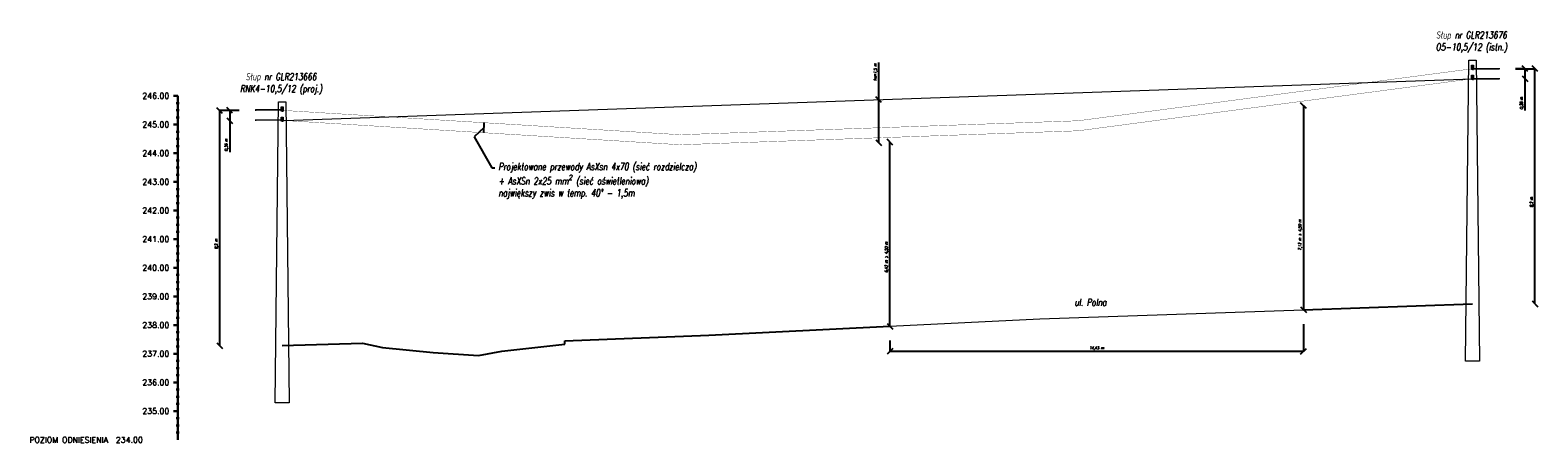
# Model space of a CAD drawing. Header units: metres. Extents: x 6535164 to 6537212, y 5563307 to 5565590.
# Tile 21 of 24: x 6537109 to 6537161, y 5563832 to 5563846. Entities that reach past the tile are written whole.
import ezdxf
from ezdxf import colors
from ezdxf.entities.mleader import LeaderData, LeaderLine
from ezdxf.lldxf.tags import DXFTag
from ezdxf.math import Vec2, Vec3

# ---------------------------------------------------------------- set-up
doc = ezdxf.new("R2010")
doc.units = ezdxf.units.M
doc.linetypes.add('CIĄGłA', pattern=[0])
for name, color, linetype in [('C-DROGI-PROFILE', 7, 'Continuous'), ('C-DROGI-PROFILE-WIDOKI', 7, 'Continuous'), ('ELE TD', 7, 'Continuous'), ('SCHEMATY_ELE', 7, 'Continuous')]:
    doc.layers.add(name, color=color, linetype=linetype)
doc.layers.add('ELE', color=7, linetype='Continuous', lineweight=35)
doc.styles.add('Romans_0.9', font='romans.shx', dxfattribs={"width": 0.75, "oblique": 9, "height": 0.1})
doc.styles.get("Standard").update_dxf_attribs({"font": 'simplex.shx'})
tags = doc.linetypes.add('AsXSn 4x25', pattern='A,10,-1.5,["4x25",Standard,S=0.75,R=0,X=-1.15,Y=-0.375],-1.5', length=13).pattern_tags.tags
tags[6] = DXFTag(74, 10)
doc.dimstyles.new('ISO-25', dxfattribs={"dimtxt": 2.5, "dimasz": 2.5, "dimexe": 1.25, "dimexo": 0.625, "dimtad": 1, "dimtxsty": 'Standard', "dimcen": 2.5, "dimadec": 0, "dimazin": 0, "dimtfac": 1, "dimtmove": 0, "dimatfit": 3, "dimfxl": 1, "dimarcsym": 0})

# ---------------------------------------------------------------- blocks, each defined once
blk = doc.blocks.new('_OBLIQUE')
at = {"color": 0, "linetype": 'ByBlock', "lineweight": -2}
for p, q in [((-0.5, -0.5), (0.5, 0.5)), ((0, 0), (0, 0))]:
    blk.add_line(p, q, dxfattribs=at)
blk = doc.blocks.new('*D74')
at = {"layer": 'Defpoints', "color": 0, "linetype": 'Continuous', "lineweight": 50, "transparency": 16777216}
for p in [(6537138.257, 5563844.047), (6537138.268, 5563844.047), (6537138.257, 5563842.547)]:
    blk.add_point(p, dxfattribs=at)
at = {"layer": 'ELE TD', "color": 0, "linetype": 'Continuous', "lineweight": -2, "transparency": 16777216}
for p, q in [((6537138.268, 5563844.047), (6537138.268, 5563845.343)), ((6537138.257, 5563844.047), (6537138.268, 5563844.047)), ((6537138.268, 5563842.547), (6537138.268, 5563844.047))]:
    blk.add_line(p, q, dxfattribs=at)
at = {"layer": 'ELE TD', "color": 0, "linetype": 'Continuous', "lineweight": -2, "transparency": 16777216, "xscale": 0.2, "yscale": 0.2, "zscale": 0.2}
for p, rotation in [((6537138.268, 5563844.047), 90), ((6537138.268, 5563842.547), 270)]:
    blk.add_blockref('_OBLIQUE', p, dxfattribs=dict(at, rotation=rotation))
at = {"layer": 'ELE TD', "color": 0, "linetype": 'Continuous', "lineweight": 18, "transparency": 16777216, "insert": (6537138.159, 5563845.009), "char_height": 0.1, "attachment_point": 5, "rotation": 90, "style": 'Romans_0.9'}
blk.add_mtext('f{\\H0.7x;\\S^ 40;}=1,5 m', dxfattribs=at)
blk = doc.blocks.new('*D75')
at = {"layer": 'Defpoints', "color": 0, "linetype": 'Continuous', "lineweight": 50, "transparency": 16777216}
for p in [(6537153.093, 5563843.831), (6537153.092, 5563836.713), (6537153.093, 5563836.713)]:
    blk.add_point(p, dxfattribs=at)
at = {"layer": 'ELE TD', "color": 0, "linetype": 'Continuous', "lineweight": -2, "transparency": 16777216}
for p, q in [((6537153.093, 5563843.831), (6537153.093, 5563843.831)), ((6537153.093, 5563843.831), (6537153.093, 5563836.713)), ((6537153.092, 5563836.713), (6537153.093, 5563836.713))]:
    blk.add_line(p, q, dxfattribs=at)
at = {"layer": 'ELE TD', "color": 0, "linetype": 'Continuous', "lineweight": -2, "transparency": 16777216, "xscale": 0.2, "yscale": 0.2, "zscale": 0.2}
for p, rotation in [((6537153.093, 5563843.831), 89.99555840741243), ((6537153.093, 5563836.713), 269.9955584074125)]:
    blk.add_blockref('_OBLIQUE', p, dxfattribs=dict(at, rotation=rotation))
at = {"layer": 'ELE TD', "color": 0, "linetype": 'Continuous', "lineweight": 18, "transparency": 16777216, "insert": (6537152.983, 5563839.331), "char_height": 0.1, "attachment_point": 5, "rotation": 89.9956, "style": 'Romans_0.9'}
blk.add_mtext('7,12 m > 4,50 m', dxfattribs=at)
blk = doc.blocks.new('*D76')
at = {"layer": 'Defpoints', "color": 0, "linetype": 'Continuous', "lineweight": 50, "transparency": 16777216}
for p in [(6537138.658, 5563842.562), (6537138.658, 5563842.562), (6537138.658, 5563836.138)]:
    blk.add_point(p, dxfattribs=at)
at = {"layer": 'ELE TD', "color": 0, "linetype": 'Continuous', "lineweight": -2, "transparency": 16777216}
blk.add_line((6537138.658, 5563836.138), (6537138.658, 5563842.562), dxfattribs=at)
at = {"layer": 'ELE TD', "color": 0, "linetype": 'Continuous', "lineweight": -2, "transparency": 16777216, "xscale": 0.2, "yscale": 0.2, "zscale": 0.2}
for p, rotation in [((6537138.658, 5563842.562), 90), ((6537138.658, 5563836.138), 270)]:
    blk.add_blockref('_OBLIQUE', p, dxfattribs=dict(at, rotation=rotation))
at = {"layer": 'ELE TD', "color": 0, "linetype": 'Continuous', "lineweight": 18, "transparency": 16777216, "insert": (6537138.548, 5563838.552), "char_height": 0.1, "attachment_point": 5, "rotation": 90, "style": 'Romans_0.9'}
blk.add_mtext('6,42 m > 4,50 m', dxfattribs=at)
blk = doc.blocks.new('*D77')
at = {"layer": 'Defpoints', "color": 0, "linetype": 'Continuous', "lineweight": 50, "transparency": 16777216}
for p in [(6537153.093, 5563836.713), (6537138.658, 5563836.138), (6537138.658, 5563835.259)]:
    blk.add_point(p, dxfattribs=at)
at = {"layer": 'ELE TD', "color": 0, "linetype": 'Continuous', "lineweight": -2, "transparency": 16777216}
for p, q in [((6537153.093, 5563836.213), (6537153.093, 5563835.259)), ((6537138.658, 5563835.638), (6537138.658, 5563835.259)), ((6537153.093, 5563835.259), (6537138.658, 5563835.259))]:
    blk.add_line(p, q, dxfattribs=at)
at = {"layer": 'ELE TD', "color": 0, "linetype": 'Continuous', "lineweight": -2, "transparency": 16777216, "xscale": 0.2, "yscale": 0.2, "zscale": 0.2, "rotation": 180}
blk.add_blockref('_OBLIQUE', (6537138.658, 5563835.259), dxfattribs=at)
at = {"layer": 'ELE TD', "color": 0, "linetype": 'Continuous', "lineweight": -2, "transparency": 16777216, "xscale": 0.2, "yscale": 0.2, "zscale": 0.2}
blk.add_blockref('_OBLIQUE', (6537153.093, 5563835.259), dxfattribs=at)
at = {"layer": 'ELE TD', "color": 0, "linetype": 'Continuous', "lineweight": 18, "transparency": 16777216, "insert": (6537145.875, 5563835.368), "char_height": 0.1, "attachment_point": 5, "style": 'Romans_0.9'}
blk.add_mtext('14,43 m', dxfattribs=at)
blk = doc.blocks.new('*D78')
at = {"layer": 'Defpoints', "color": 0, "linetype": 'Continuous', "lineweight": 50, "transparency": 16777216}
for p in [(6537158.994, 5563845.124), (6537161.173, 5563845.124), (6537158.994, 5563836.919)]:
    blk.add_point(p, dxfattribs=at)
at = {"layer": 'ELE TD', "color": 0, "linetype": 'Continuous', "lineweight": -2, "transparency": 16777216}
for p in [(6537160.494, 5563845.124), (6537161.173, 5563836.919)]:
    blk.add_line(p, (6537161.173, 5563845.124), dxfattribs=at)
at = {"layer": 'ELE TD', "color": 0, "linetype": 'Continuous', "lineweight": -2, "transparency": 16777216, "xscale": 0.2, "yscale": 0.2, "zscale": 0.2}
for p, rotation in [((6537161.173, 5563845.124), 90), ((6537161.173, 5563836.919), 270)]:
    blk.add_blockref('_OBLIQUE', p, dxfattribs=dict(at, rotation=rotation))
at = {"layer": 'ELE TD', "color": 0, "linetype": 'Continuous', "lineweight": 18, "transparency": 16777216, "insert": (6537161.064, 5563840.473), "char_height": 0.1, "attachment_point": 5, "rotation": 90, "style": 'Romans_0.9'}
blk.add_mtext('8,2 m', dxfattribs=at)
blk = doc.blocks.new('*D79')
at = {"layer": 'Defpoints', "color": 0, "linetype": 'Continuous', "lineweight": 50, "transparency": 16777216}
for p in [(6537158.994, 5563845.129), (6537160.824, 5563845.129), (6537158.994, 5563844.774)]:
    blk.add_point(p, dxfattribs=at)
at = {"layer": 'ELE TD', "color": 0, "linetype": 'Continuous', "lineweight": -2, "transparency": 16777216}
for p, q in [((6537160.494, 5563845.129), (6537160.824, 5563845.129)), ((6537160.824, 5563845.129), (6537160.824, 5563844.774)), ((6537160.824, 5563844.774), (6537160.824, 5563843.671))]:
    blk.add_line(p, q, dxfattribs=at)
at = {"layer": 'ELE TD', "color": 0, "linetype": 'Continuous', "lineweight": -2, "transparency": 16777216, "xscale": 0.2, "yscale": 0.2, "zscale": 0.2}
for p, rotation in [((6537160.824, 5563845.129), 90), ((6537160.824, 5563844.774), 270)]:
    blk.add_blockref('_OBLIQUE', p, dxfattribs=dict(at, rotation=rotation))
at = {"layer": 'ELE TD', "color": 0, "linetype": 'Continuous', "lineweight": 18, "transparency": 16777216, "insert": (6537160.715, 5563843.925), "char_height": 0.1, "attachment_point": 5, "rotation": 90, "style": 'Romans_0.9'}
blk.add_mtext('0,36 m', dxfattribs=at)
blk = doc.blocks.new('*D97')
at = {"layer": 'Defpoints', "color": 0, "linetype": 'Continuous', "lineweight": 50, "transparency": 16777216}
for p in [(6537115.266, 5563843.664), (6537117.445, 5563843.664), (6537117.445, 5563835.459)]:
    blk.add_point(p, dxfattribs=at)
at = {"layer": 'ELE TD', "color": 0, "linetype": 'Continuous', "lineweight": -2, "transparency": 16777216}
for p in [(6537115.945, 5563843.664), (6537115.266, 5563835.459)]:
    blk.add_line(p, (6537115.266, 5563843.664), dxfattribs=at)
at = {"layer": 'ELE TD', "color": 0, "linetype": 'Continuous', "lineweight": -2, "transparency": 16777216, "xscale": 0.2, "yscale": 0.2, "zscale": 0.2}
for p, rotation in [((6537115.266, 5563843.664), 90), ((6537115.266, 5563835.459), 270)]:
    blk.add_blockref('_OBLIQUE', p, dxfattribs=dict(at, rotation=rotation))
at = {"layer": 'ELE TD', "color": 0, "linetype": 'Continuous', "lineweight": 18, "transparency": 16777216, "insert": (6537115.157, 5563839.012), "char_height": 0.1, "attachment_point": 5, "rotation": 90, "style": 'Romans_0.9'}
blk.add_mtext('8,2 m', dxfattribs=at)
blk = doc.blocks.new('*D98')
at = {"layer": 'Defpoints', "color": 0, "linetype": 'Continuous', "lineweight": 50, "transparency": 16777216}
for p in [(6537115.615, 5563843.669), (6537117.445, 5563843.669), (6537117.445, 5563843.314)]:
    blk.add_point(p, dxfattribs=at)
at = {"layer": 'ELE TD', "color": 0, "linetype": 'Continuous', "lineweight": -2, "transparency": 16777216}
for p, q in [((6537115.945, 5563843.669), (6537115.615, 5563843.669)), ((6537115.615, 5563843.669), (6537115.615, 5563843.314)), ((6537115.615, 5563843.314), (6537115.615, 5563842.211))]:
    blk.add_line(p, q, dxfattribs=at)
at = {"layer": 'ELE TD', "color": 0, "linetype": 'Continuous', "lineweight": -2, "transparency": 16777216, "xscale": 0.2, "yscale": 0.2, "zscale": 0.2}
for p, rotation in [((6537115.615, 5563843.669), 90), ((6537115.615, 5563843.314), 270)]:
    blk.add_blockref('_OBLIQUE', p, dxfattribs=dict(at, rotation=rotation))
at = {"layer": 'ELE TD', "color": 0, "linetype": 'Continuous', "lineweight": 18, "transparency": 16777216, "insert": (6537115.506, 5563842.465), "char_height": 0.1, "attachment_point": 5, "rotation": 90, "style": 'Romans_0.9'}
blk.add_mtext('0,36 m', dxfattribs=at)

msp = doc.modelspace()

# ---------------------------------------------------------------- hatches: boundary and pattern name
at = {"layer": 'ELE', "lineweight": 18}
h = msp.add_hatch(color=7, dxfattribs=at)
h.dxf.hatch_style = 1
h.paths.add_polyline_path([(6537158.994, 5563845.224), (6537158.994, 5563845.214, 0.414214), (6537158.999, 5563845.219, 0.414214)])
h.paths.add_polyline_path([(6537158.994, 5563845.224, 0.414214), (6537158.989, 5563845.219, 0.414214), (6537158.994, 5563845.214)])
at = {"layer": 'ELE', "linetype": 'CIĄGłA', "lineweight": 18}
h = msp.add_hatch(color=252, dxfattribs=at)
h.dxf.hatch_style = 1
h.paths.add_polyline_path([(6537159.031, 5563845.119), (6537159.031, 5563845.129), (6537159.924, 5563845.129), (6537159.924, 5563845.119)])
at = {"layer": 'ELE', "lineweight": 18}
h = msp.add_hatch(color=7, dxfattribs=at)
h.dxf.hatch_style = 1
h.paths.add_polyline_path([(6537158.994, 5563844.874), (6537158.994, 5563844.864, 0.414214), (6537158.999, 5563844.869, 0.414214)])
h.paths.add_polyline_path([(6537158.994, 5563844.874, 0.414214), (6537158.989, 5563844.869, 0.414214), (6537158.994, 5563844.864)])
at = {"layer": 'ELE', "linetype": 'CIĄGłA', "lineweight": 18}
h = msp.add_hatch(color=252, dxfattribs=at)
h.dxf.hatch_style = 1
h.paths.add_polyline_path([(6537159.031, 5563844.769), (6537159.031, 5563844.779), (6537159.924, 5563844.779), (6537159.924, 5563844.769)])
h = msp.add_hatch(color=7, dxfattribs=at)
h.dxf.hatch_style = 1
h.paths.add_polyline_path([(6537117.408, 5563843.674), (6537117.408, 5563843.684), (6537116.516, 5563843.684), (6537116.516, 5563843.674)])
at = {"layer": 'ELE', "lineweight": 18}
h = msp.add_hatch(color=7, dxfattribs=at)
h.dxf.hatch_style = 1
h.paths.add_polyline_path([(6537117.445, 5563843.769), (6537117.445, 5563843.759, 0.414214), (6537117.45, 5563843.764, 0.414214)])
h.paths.add_polyline_path([(6537117.445, 5563843.769, 0.414214), (6537117.44, 5563843.764, 0.414214), (6537117.445, 5563843.759)])
h = msp.add_hatch(color=7, dxfattribs=at)
h.dxf.hatch_style = 1
h.paths.add_polyline_path([(6537117.445, 5563843.419), (6537117.445, 5563843.409, 0.414214), (6537117.45, 5563843.414, 0.414214)])
h.paths.add_polyline_path([(6537117.445, 5563843.419, 0.414214), (6537117.44, 5563843.414, 0.414214), (6537117.445, 5563843.409)])
at = {"layer": 'ELE', "linetype": 'CIĄGłA', "lineweight": 18}
h = msp.add_hatch(color=7, dxfattribs=at)
h.dxf.hatch_style = 1
h.paths.add_polyline_path([(6537117.408, 5563843.324), (6537117.408, 5563843.334), (6537116.516, 5563843.334), (6537116.516, 5563843.324)])

# ---------------------------------------------------------------- linework, layer by layer
at = {"layer": 'C-DROGI-PROFILE', "color": 94, "linetype": 'Continuous', "lineweight": -3}
for p, q in [((6537153.092, 5563836.713), (6537158.994, 5563836.919)), ((6537132.335, 5563835.831), (6537138.658, 5563836.138)), ((6537117.445, 5563835.464), (6537120.255, 5563835.545)), ((6537120.255, 5563835.545), (6537120.945, 5563835.398)), ((6537125.115, 5563835.27), (6537127.309, 5563835.516)), ((6537127.309, 5563835.516), (6537127.316, 5563835.634)), ((6537127.316, 5563835.634), (6537132.335, 5563835.831)), ((6537120.945, 5563835.398), (6537122.715, 5563835.222)), ((6537122.715, 5563835.222), (6537124.295, 5563835.115)), ((6537124.295, 5563835.115), (6537125.115, 5563835.27))]:
    msp.add_line(p, q, dxfattribs=at)
at = {"layer": 'C-DROGI-PROFILE-WIDOKI', "color": 7, "linetype": 'Continuous', "lineweight": 30}
for p, q in [((6537113.651, 5563844.177), (6537113.801, 5563844.177)), ((6537113.751, 5563843.927), (6537113.851, 5563843.927)), ((6537113.801, 5563832.177), (6537113.801, 5563844.177)), ((6537113.751, 5563843.677), (6537113.851, 5563843.677)), ((6537113.751, 5563843.427), (6537113.851, 5563843.427)), ((6537113.651, 5563843.177), (6537113.801, 5563843.177)), ((6537113.751, 5563842.927), (6537113.851, 5563842.927)), ((6537113.751, 5563842.677), (6537113.851, 5563842.677)), ((6537113.751, 5563842.427), (6537113.851, 5563842.427)), ((6537113.651, 5563842.177), (6537113.801, 5563842.177)), ((6537113.751, 5563841.927), (6537113.851, 5563841.927)), ((6537113.751, 5563841.677), (6537113.851, 5563841.677)), ((6537113.751, 5563841.427), (6537113.851, 5563841.427)), ((6537113.651, 5563841.177), (6537113.801, 5563841.177)), ((6537113.751, 5563840.927), (6537113.851, 5563840.927)), ((6537113.751, 5563840.677), (6537113.851, 5563840.677)), ((6537113.751, 5563840.427), (6537113.851, 5563840.427)), ((6537113.651, 5563840.177), (6537113.801, 5563840.177)), ((6537113.751, 5563839.927), (6537113.851, 5563839.927)), ((6537113.651, 5563839.177), (6537113.801, 5563839.177)), ((6537113.751, 5563839.677), (6537113.851, 5563839.677)), ((6537113.751, 5563839.427), (6537113.851, 5563839.427)), ((6537113.751, 5563838.927), (6537113.851, 5563838.927)), ((6537113.751, 5563838.677), (6537113.851, 5563838.677)), ((6537113.651, 5563838.177), (6537113.801, 5563838.177)), ((6537113.751, 5563838.427), (6537113.851, 5563838.427)), ((6537113.751, 5563837.927), (6537113.851, 5563837.927)), ((6537113.751, 5563837.677), (6537113.851, 5563837.677)), ((6537113.651, 5563837.177), (6537113.801, 5563837.177)), ((6537113.751, 5563837.427), (6537113.851, 5563837.427)), ((6537113.751, 5563836.927), (6537113.851, 5563836.927)), ((6537113.751, 5563836.677), (6537113.851, 5563836.677)), ((6537113.651, 5563836.177), (6537113.801, 5563836.177)), ((6537113.751, 5563836.427), (6537113.851, 5563836.427)), ((6537113.751, 5563835.927), (6537113.851, 5563835.927)), ((6537113.751, 5563835.677), (6537113.851, 5563835.677)), ((6537113.651, 5563835.177), (6537113.801, 5563835.177)), ((6537113.751, 5563835.427), (6537113.851, 5563835.427)), ((6537113.751, 5563834.927), (6537113.851, 5563834.927)), ((6537113.751, 5563834.677), (6537113.851, 5563834.677)), ((6537113.751, 5563834.427), (6537113.851, 5563834.427)), ((6537113.651, 5563834.177), (6537113.801, 5563834.177)), ((6537113.751, 5563833.927), (6537113.851, 5563833.927)), ((6537113.751, 5563833.677), (6537113.851, 5563833.677)), ((6537113.751, 5563833.427), (6537113.851, 5563833.427)), ((6537113.651, 5563833.177), (6537113.801, 5563833.177)), ((6537113.751, 5563832.927), (6537113.851, 5563832.927)), ((6537113.751, 5563832.677), (6537113.851, 5563832.677)), ((6537113.751, 5563832.427), (6537113.851, 5563832.427))]:
    msp.add_line(p, q, dxfattribs=at)
at = {"layer": 'ELE', "color": 7, "linetype": 'CIĄGłA', "lineweight": 18}
for points in [[(6537158.868, 5563845.419), (6537159.12, 5563845.419), (6537159.238, 5563834.919), (6537158.75, 5563834.919)], [(6537159.031, 5563845.244), (6537159.031, 5563845.094), (6537158.956, 5563845.094), (6537158.956, 5563845.244)], [(6537159.031, 5563844.894), (6537159.031, 5563844.744), (6537158.956, 5563844.744), (6537158.956, 5563844.894)], [(6537117.319, 5563843.964), (6537117.571, 5563843.964), (6537117.689, 5563833.464), (6537117.201, 5563833.464)], [(6537117.483, 5563843.789), (6537117.483, 5563843.639), (6537117.408, 5563843.639), (6537117.408, 5563843.789)], [(6537117.483, 5563843.439), (6537117.483, 5563843.289), (6537117.408, 5563843.289), (6537117.408, 5563843.439)]]:
    msp.add_lwpolyline(points, close=True, dxfattribs=at)
at = {"layer": 'ELE', "color": 252, "linetype": 'CIĄGłA', "lineweight": 18}
for points in [[(6537159.031, 5563845.129), (6537159.924, 5563845.129)], [(6537159.031, 5563845.119), (6537159.924, 5563845.119)], [(6537159.924, 5563845.144), (6537159.924, 5563845.104)], [(6537159.031, 5563844.779), (6537159.924, 5563844.779)], [(6537159.031, 5563844.769), (6537159.924, 5563844.769)], [(6537159.924, 5563844.794), (6537159.924, 5563844.754)]]:
    msp.add_lwpolyline(points, dxfattribs=at)
at = {"layer": 'ELE', "color": 7, "linetype": 'CIĄGłA', "lineweight": 18}
for points in [[(6537116.516, 5563843.699), (6537116.516, 5563843.659)], [(6537117.408, 5563843.684), (6537116.516, 5563843.684)], [(6537117.408, 5563843.674), (6537116.516, 5563843.674)], [(6537116.516, 5563843.349), (6537116.516, 5563843.309)], [(6537117.408, 5563843.334), (6537116.516, 5563843.334)], [(6537117.408, 5563843.324), (6537116.516, 5563843.324)]]:
    msp.add_lwpolyline(points, dxfattribs=at)
at = {"layer": 'ELE TD', "color": 5, "linetype": 'Continuous', "lineweight": 18}
for p, q in [((6537143.891, 5563836.392), (6537153.092, 5563836.713)), ((6537138.658, 5563836.138), (6537143.891, 5563836.392))]:
    msp.add_line(p, q, dxfattribs=at)
at = {"layer": 'ELE TD', "color": 4, "lineweight": 18, "ltscale": 0.25, "const_width": 0.01}
msp.add_lwpolyline([(6537117.483, 5563843.669, 0.072212), (6537158.994, 5563845.124)], format="xyb", dxfattribs=at)
at = {"layer": 'ELE TD', "color": 7, "linetype": 'AsXSn 4x25', "lineweight": 35}
for points in [[(6537158.994, 5563845.244), (6537158.994, 5563845.124), (6537159.031, 5563845.124)], [(6537158.994, 5563844.894), (6537158.994, 5563844.774), (6537159.031, 5563844.774)], [(6537117.445, 5563843.789), (6537117.445, 5563843.669), (6537117.483, 5563843.669)], [(6537117.445, 5563843.439), (6537117.445, 5563843.319), (6537117.483, 5563843.319)]]:
    msp.add_lwpolyline(points, dxfattribs=at)
at = {"layer": 'ELE TD', "color": 6, "lineweight": 18, "ltscale": 0.25, "const_width": 0.01}
msp.add_lwpolyline([(6537117.483, 5563843.319, 0.072203), (6537158.994, 5563844.774)], format="xyb", dxfattribs=at)
at = {"layer": 'ELE TD', "color": 252, "lineweight": 18}
msp.add_lwpolyline([(6537117.52, 5563843.319), (6537158.994, 5563844.774)], dxfattribs=at)

# ---------------------------------------------------------------- texts
at = {"layer": 'C-DROGI-PROFILE-WIDOKI', "color": 7, "lineweight": 30}
for s, p in [('246.00', (6537112.564, 5563844.078)), ('245.00', (6537112.564, 5563843.078)), ('244.00', (6537112.564, 5563842.078)), ('243.00', (6537112.564, 5563841.078)), ('242.00', (6537112.564, 5563840.078)), ('241.00', (6537112.564, 5563839.078)), ('240.00', (6537112.564, 5563838.078)), ('239.00', (6537112.564, 5563837.078)), ('238.00', (6537112.564, 5563836.078)), ('237.00', (6537112.564, 5563835.078)), ('236.00', (6537112.564, 5563834.078)), ('235.00', (6537112.564, 5563833.078)), ('POZIOM ODNIESIENIA  234.00', (6537108.622, 5563832.073))]:
    msp.add_text(s, height=0.2, dxfattribs=at).set_placement(p)
at = {"layer": 'ELE TD', "color": 7, "linetype": 'Continuous', "lineweight": 18, "char_height": 0.25, "width": 9.40416, "attachment_point": 8, "style": 'Romans_0.9'}
for s, insert in [('Słup nr GLR213676^JO5-10,5/12 (istn.)', (6537158.956, 5563845.675)), ('Słup nr GLR213666^JRNK4-10,5/12 (proj.)', (6537117.408, 5563844.219))]:
    msp.add_mtext(s, dxfattribs=dict(at, insert=insert))
at = {"layer": 'SCHEMATY_ELE', "color": 7, "lineweight": 18, "insert": (6537145.659, 5563836.97), "char_height": 0.25, "attachment_point": 5, "style": 'Romans_0.9'}
msp.add_mtext_dynamic_manual_height_columns('ul. Polna', width=2.37869, gutter_width=12.5, heights=[0], dxfattribs=at)

# ---------------------------------------------------------------- dimensions: what is measured, and where the dimension line sits
at = {"layer": 'ELE TD', "color": 7, "linetype": 'Continuous', "lineweight": 18}
dim = msp.add_linear_dim(base=(6537138.268, 5563844.047), p1=(6537138.257, 5563842.547), p2=(6537138.257, 5563844.047), angle=90, text='f{\\H0.7x;\\S^ 40;}=<>', dimstyle='ISO-25', override={"dimtxt": 0.25, "dimasz": 0.2, "dimexe": 0, "dimexo": 0, "dimgap": 0.05, "dimpost": ' m', "dimtxsty": 'Romans_0.9', "dimblk1": 'OBLIQUE', "dimblk2": 'OBLIQUE', "dimsah": 1, "dimse1": 1}, dxfattribs=at)
dim.commit()
dim.dimension.update_dxf_attribs({"geometry": '*D74', "text_midpoint": (6537138.268, 5563845.009), "dimtype": 161})
for base, p1, p2, angle, override, picture, middle in [((6537160.82406536, 5563845.12949113), (6537158.99397642, 5563844.77449112), (6537158.99397642, 5563845.12949113), 89.99999985, {"dimtxt": 0.25, "dimasz": 0.2, "dimexe": 0, "dimexo": 1.5, "dimgap": 0.05, "dimdec": 2, "dimpost": ' m', "dimtxsty": 'Romans_0.9', "dimblk1": 'OBLIQUE', "dimblk2": 'OBLIQUE', "dimsah": 1, "dimse1": 1}, '*D79', (6537160.82406536, 5563843.92508454)), ((6537161.17303459, 5563845.12449112), (6537158.99397642, 5563836.91949113), (6537158.99397642, 5563845.12449112), 90, {"dimtxt": 0.25, "dimasz": 0.2, "dimexe": 0, "dimexo": 1.5, "dimgap": 0.05, "dimdec": 2, "dimpost": ' m', "dimtxsty": 'Romans_0.9', "dimblk1": 'OBLIQUE', "dimblk2": 'OBLIQUE', "dimsah": 1, "dimse1": 1}, '*D78', (6537161.17303459, 5563840.47275931)), ((6537153.093, 5563836.713), (6537153.093, 5563843.831), (6537153.092, 5563836.713), 269.9956, {"dimtxt": 0.25, "dimasz": 0.2, "dimexe": 0, "dimexo": 0, "dimgap": 0.05, "dimdec": 2, "dimpost": ' m > 4,50 m', "dimtxsty": 'Romans_0.9', "dimblk1": 'OBLIQUE', "dimblk2": 'OBLIQUE', "dimsah": 1}, '*D75', (6537153.093, 5563839.331)), ((6537115.26607, 5563843.6641415), (6537117.4451281, 5563835.4591416), (6537117.4451281, 5563843.6641415), 90, {"dimtxt": 0.25, "dimasz": 0.2, "dimexe": 0, "dimexo": 1.5, "dimgap": 0.05, "dimdec": 2, "dimpost": ' m', "dimtxsty": 'Romans_0.9', "dimblk1": 'OBLIQUE', "dimblk2": 'OBLIQUE', "dimsah": 1, "dimse1": 1}, '*D97', (6537115.26607, 5563839.0124097)), ((6537115.6150392, 5563843.6691416), (6537117.4451281, 5563843.3141415), (6537117.4451281, 5563843.6691416), 90.0000002, {"dimtxt": 0.25, "dimasz": 0.2, "dimexe": 0, "dimexo": 1.5, "dimgap": 0.05, "dimdec": 2, "dimpost": ' m', "dimtxsty": 'Romans_0.9', "dimblk1": 'OBLIQUE', "dimblk2": 'OBLIQUE', "dimsah": 1, "dimse1": 1}, '*D98', (6537115.6150392, 5563842.464735)), ((6537138.658, 5563842.562), (6537138.658, 5563836.138), (6537138.658, 5563842.562), 90, {"dimtxt": 0.25, "dimasz": 0.2, "dimexe": 0, "dimexo": 0, "dimgap": 0.05, "dimdec": 2, "dimpost": ' m > 4,50 m', "dimtxsty": 'Romans_0.9', "dimblk1": 'OBLIQUE', "dimblk2": 'OBLIQUE', "dimsah": 1}, '*D76', (6537138.658, 5563838.552))]:
    dim = msp.add_linear_dim(base=base, p1=p1, p2=p2, angle=angle, dimstyle='ISO-25', override=override, dxfattribs=at)
    dim.commit()
    dim.dimension.update_dxf_attribs({"geometry": picture, "text_midpoint": middle, "dimtype": 161})
dim = msp.add_linear_dim(base=(6537138.6579, 5563835.2589), p1=(6537153.0926, 5563836.7134), p2=(6537138.6579, 5563836.1381), dimstyle='ISO-25', override={"dimtxt": 0.25, "dimasz": 0.2, "dimexe": 0, "dimexo": 0.5, "dimgap": 0.05, "dimpost": ' m', "dimtxsty": 'Romans_0.9', "dimblk1": 'OBLIQUE', "dimblk2": 'OBLIQUE', "dimsah": 1}, dxfattribs=at)
dim.commit()
dim.dimension.update_dxf_attribs({"geometry": '*D77', "text_midpoint": (6537145.8753, 5563835.2589), "dimtype": 160})

# ---------------------------------------------------------------- next in the draw order: leaders
ml = msp.add_multileader_mtext('Standard', dxfattribs=at)
ml.set_content('\\A1;Projektowane przewody AsXsn 4x70 (sieć rozdzielcza) ^J+ AsXSn 2x25 mm{\\H0.7x;\\S2^ ;\\H1.42857x; (sieć oświetleniowa)\\Pnajwiększy zwis w temp. 40%%D - 1,5m}', color=7, style='Romans_0.9')
ml.set_leader_properties()
ml.set_arrow_properties(name='OBLIQUE')
ml.build(insert=Vec2(0, 0))
ml.multileader.update_dxf_attribs({"has_text_frame": 1, "dogleg_length": 0.1, "arrow_head_size": 0.25})
ctx = ml.context
ctx.base_point, ctx.char_height, ctx.arrow_head_size, ctx.landing_gap_size, ctx.plane_origin = Vec3(6537124.867, 5563841.669), 0.25, 0.25, 0.125, Vec3(6537123.92, 5563843.296)
notes = []
notes.append((ctx, [(0, (1, 1, 0), (6537124.767, 5563841.669), (1, 0), 0.1, [(1, [(6537124.491, 5563843.073), (6537124.151, 5563842.745)], 0, [])])]))
ctx.mtext.insert, ctx.mtext.flow_direction = Vec3(6537124.992, 5563841.836), 5
ctx.mtext.has_bg_fill, ctx.mtext.bg_color, ctx.mtext.bg_scale_factor, ctx.mtext.bg_transparency, ctx.mtext.use_window_bg_color = 1, -1027028792, 1.5, 0, 1
for ctx, leaders in notes:
    for number, flags, end, landing, length, lines in leaders:
        leader = LeaderData()
        leader.index, (leader.has_last_leader_line, leader.has_dogleg_vector, leader.attachment_direction) = number, flags
        leader.last_leader_point, leader.dogleg_vector, leader.dogleg_length = Vec3(end), Vec3(landing), length
        for number, points, colour, breaks in lines:
            line = LeaderLine()
            line.index, line.vertices, line.color, line.breaks = number, Vec3.list(points), colors.encode_raw_color(colour), breaks
            leader.lines.append(line)
        ctx.leaders.append(leader)

doc.saveas('drawing.dxf')
